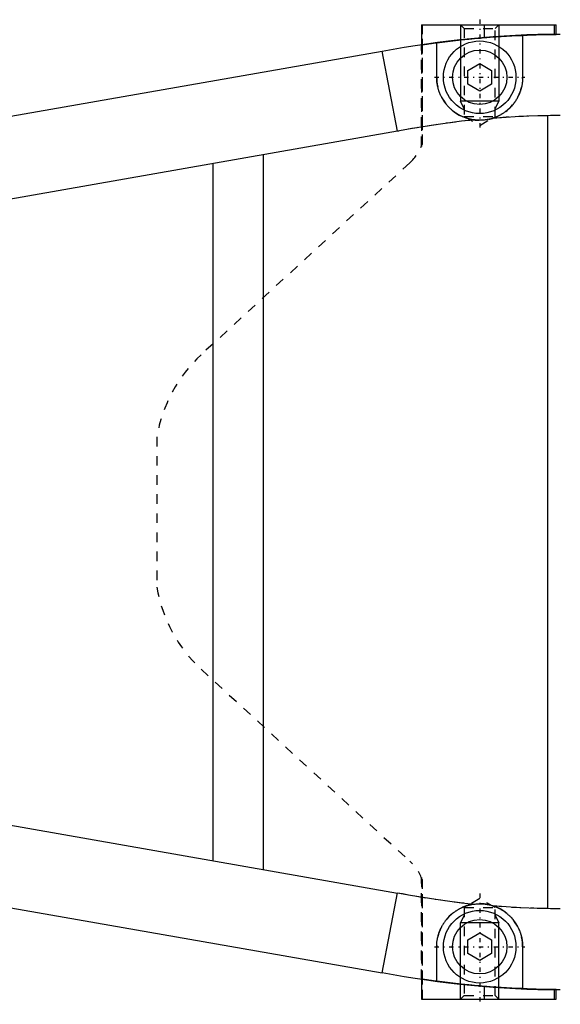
# Model space of a CAD drawing. Extents: x -484 to 152, y -5 to 754.
# Tile 10 of 14: x -346 to -290, y 628 to 732. Entities that reach past the tile are written whole.
import ezdxf

# ---------------------------------------------------------------- set-up
doc = ezdxf.new("R2010")
doc.units = 0
doc.linetypes.add('CENTER', pattern=[1.5, 0.45, -0.5, 0.05, -0.5])
doc.linetypes.add('DASHED', pattern=[2, 1, -1])
for name, color, linetype in [('AM_0', 7, 'CONTINUOUS'), ('AM_10', 7, 'CONTINUOUS'), ('AM_3', 7, 'DASHED'), ('AM_7', 7, 'CENTER')]:
    doc.layers.add(name, color=color, linetype=linetype)

msp = doc.modelspace()

# ---------------------------------------------------------------- linework, layer by layer
at = {"layer": 'AM_0', "color": 7, "linetype": 'CONTINUOUS'}
for p, q in [((-304.1, 731), (-304.1, 728.9)), ((-304.1, 731), (-290, 731)), ((-297.53, 731), (-297.53, 729.66)), ((-290, 729.98), (-290, 731)), ((-293.5, 729.85), (-293.5, 725.5)), ((-302.5, 725.5), (-302.5, 729.07)), ((-370.35, 717.35), (-308.21, 728.22)), ((-306.59, 719.85), (-308.21, 728.22)), ((-299.25, 726.22), (-298, 726.94)), ((-298, 726.94), (-296.75, 726.22)), ((-299.25, 724.78), (-299.25, 726.22)), ((-296.75, 726.22), (-296.75, 724.78)), ((-298, 724.06), (-299.25, 724.78)), ((-296.75, 724.78), (-298, 724.06)), ((-290.9, 721.48), (-290.9, 638.52)), ((-368.92, 708.97), (-306.59, 719.88)), ((-320.67, 717.41), (-320.67, 642.59)), ((-325.9, 643.5), (-325.9, 716.5)), ((-368.92, 651.03), (-306.59, 640.12)), ((-370.35, 642.65), (-308.21, 631.78)), ((-308.21, 631.78), (-306.59, 640.15)), ((-299.25, 635.22), (-298, 635.94)), ((-298, 635.94), (-296.75, 635.22)), ((-299.25, 633.78), (-299.25, 635.22)), ((-296.75, 635.22), (-296.75, 633.78)), ((-302.5, 630.93), (-302.5, 634.5)), ((-293.5, 634.5), (-293.5, 630.15)), ((-298, 633.06), (-299.25, 633.78)), ((-296.75, 633.78), (-298, 633.06)), ((-304.1, 631.1), (-304.1, 629)), ((-297.53, 630.34), (-297.53, 629)), ((-290, 629), (-290, 630.02)), ((-304.1, 629), (-290, 629))]:
    msp.add_line(p, q, dxfattribs=at)
for points in [[(-298.54, 721.03, 0), (-298.57, 721.04, 0), (-298.63, 721.04, 0), (-298.7, 721.05, 0), (-298.73, 721.06, 0), (-298.76, 721.06, 0), (-298.82, 721.08, 0), (-298.88, 721.09, 0), (-298.95, 721.1, 0), (-299.01, 721.11, 0), (-299.07, 721.13, 0), (-299.1, 721.14, 0), (-299.13, 721.14, 0), (-299.19, 721.16, 0), (-299.25, 721.18, 0), (-299.31, 721.2, 0), (-299.37, 721.22, 0), (-299.43, 721.23, 0), (-299.46, 721.25, 0), (-299.49, 721.26, 0), (-299.55, 721.28, 0), (-299.61, 721.3, 0), (-299.64, 721.31, 0), (-299.67, 721.32, 0), (-299.73, 721.35, 0), (-299.79, 721.37, 0), (-299.82, 721.38, 0), (-299.85, 721.4, 0), (-299.9, 721.42, 0), (-299.96, 721.45, 0), (-300.02, 721.48, 0), (-300.07, 721.51, 0), (-300.13, 721.54, 0), (-300.16, 721.55, 0), (-300.19, 721.57, 0), (-300.24, 721.6, 0), (-300.3, 721.63, 0), (-300.35, 721.66, 0), (-300.4, 721.7, 0), (-300.46, 721.73, 0), (-300.48, 721.75, 0), (-300.51, 721.76, 0), (-300.56, 721.8, 0), (-300.61, 721.84, 0), (-300.66, 721.87, 0), (-300.72, 721.91, 0), (-300.76, 721.95, 0), (-300.79, 721.97, 0), (-300.81, 721.99, 0), (-300.86, 722.03, 0), (-300.91, 722.07, 0), (-300.96, 722.11, 0), (-301.01, 722.15, 0), (-301.05, 722.19, 0), (-301.07, 722.21, 0), (-301.1, 722.24, 0), (-301.14, 722.28, 0), (-301.19, 722.32, 0), (-301.23, 722.37, 0), (-301.27, 722.41, 0), (-301.32, 722.46, 0), (-301.34, 722.48, 0), (-301.36, 722.5, 0), (-301.4, 722.55, 0), (-301.44, 722.6, 0), (-301.46, 722.62, 0), (-301.48, 722.64, 0), (-301.52, 722.69, 0), (-301.55, 722.74, 0), (-301.57, 722.77, 0), (-301.59, 722.79, 0), (-301.63, 722.84, 0), (-301.67, 722.89, 0), (-301.7, 722.94, 0), (-301.74, 722.99, 0), (-301.77, 723.04, 0), (-301.79, 723.07, 0), (-301.8, 723.09, 0), (-301.84, 723.15, 0), (-301.87, 723.2, 0), (-301.9, 723.25, 0), (-301.93, 723.3, 0), (-301.96, 723.36, 0), (-301.97, 723.38, 0), (-301.98, 723.41, 0), (-302.01, 723.46, 0), (-302.04, 723.52, 0), (-302.07, 723.57, 0), (-302.09, 723.62, 0), (-302.11, 723.68, 0), (-302.13, 723.71, 0), (-302.14, 723.73, 0), (-302.16, 723.79, 0), (-302.18, 723.84, 0), (-302.2, 723.9, 0), (-302.23, 723.95, 0), (-302.25, 724.01, 0), (-302.25, 724.03, 0), (-302.26, 724.06, 0), (-302.28, 724.12, 0), (-302.3, 724.17, 0), (-302.32, 724.23, 0), (-302.33, 724.28, 0), (-302.35, 724.34, 0), (-302.35, 724.37, 0), (-302.36, 724.39, 0), (-302.38, 724.45, 0), (-302.39, 724.5, 0), (-302.39, 724.53, 0), (-302.4, 724.56, 0), (-302.41, 724.61, 0), (-302.42, 724.67, 0), (-302.43, 724.7, 0), (-302.43, 724.72, 0), (-302.44, 724.78, 0), (-302.45, 724.83, 0), (-302.46, 724.89, 0), (-302.47, 724.94, 0), (-302.47, 725, 0), (-302.47, 725.02, 0), (-302.48, 725.05, 0), (-302.48, 725.1, 0), (-302.49, 725.16, 0), (-302.49, 725.21, 0), (-302.49, 725.26, 0), (-302.5, 725.32, 0), (-302.5, 725.34, 0), (-302.5, 725.37, 0), (-302.5, 725.42, 0), (-302.5, 725.47, 0), (-302.5, 725.5, 0)], [(-293.5, 725.5, 0), (-293.5, 725.48, 0), (-293.5, 725.43, 0), (-293.5, 725.38, 0), (-293.5, 725.36, 0), (-293.5, 725.33, 0), (-293.51, 725.28, 0), (-293.51, 725.23, 0), (-293.51, 725.19, 0), (-293.51, 725.14, 0), (-293.52, 725.09, 0), (-293.52, 725.06, 0), (-293.52, 725.04, 0), (-293.53, 724.99, 0), (-293.54, 724.94, 0), (-293.54, 724.89, 0), (-293.55, 724.84, 0), (-293.56, 724.79, 0), (-293.56, 724.77, 0), (-293.56, 724.74, 0), (-293.57, 724.69, 0), (-293.58, 724.64, 0), (-293.59, 724.62, 0), (-293.59, 724.59, 0), (-293.6, 724.54, 0), (-293.61, 724.49, 0), (-293.62, 724.47, 0), (-293.63, 724.44, 0), (-293.64, 724.39, 0), (-293.65, 724.34, 0), (-293.66, 724.29, 0), (-293.68, 724.24, 0), (-293.69, 724.19, 0), (-293.7, 724.17, 0), (-293.71, 724.14, 0), (-293.73, 724.09, 0), (-293.74, 724.05, 0), (-293.76, 724, 0), (-293.78, 723.95, 0), (-293.8, 723.9, 0), (-293.8, 723.87, 0), (-293.81, 723.85, 0), (-293.83, 723.8, 0), (-293.85, 723.75, 0), (-293.87, 723.7, 0), (-293.9, 723.65, 0), (-293.92, 723.61, 0), (-293.93, 723.58, 0), (-293.94, 723.56, 0), (-293.96, 723.51, 0), (-293.99, 723.46, 0), (-294.01, 723.42, 0), (-294.04, 723.37, 0), (-294.06, 723.32, 0), (-294.07, 723.3, 0), (-294.09, 723.28, 0), (-294.11, 723.23, 0), (-294.14, 723.18, 0), (-294.17, 723.14, 0), (-294.2, 723.09, 0), (-294.23, 723.05, 0), (-294.24, 723.03, 0), (-294.26, 723, 0), (-294.29, 722.96, 0), (-294.32, 722.92, 0), (-294.33, 722.89, 0), (-294.35, 722.87, 0), (-294.38, 722.83, 0), (-294.41, 722.79, 0), (-294.43, 722.76, 0), (-294.44, 722.74, 0), (-294.48, 722.7, 0), (-294.51, 722.66, 0), (-294.55, 722.62, 0), (-294.58, 722.57, 0), (-294.62, 722.53, 0), (-294.63, 722.51, 0), (-294.65, 722.49, 0), (-294.69, 722.45, 0), (-294.73, 722.41, 0), (-294.76, 722.37, 0), (-294.8, 722.33, 0), (-294.84, 722.3, 0), (-294.86, 722.28, 0), (-294.88, 722.26, 0), (-294.92, 722.22, 0), (-294.96, 722.18, 0), (-295, 722.15, 0), (-295.04, 722.11, 0), (-295.08, 722.08, 0), (-295.1, 722.06, 0), (-295.12, 722.04, 0), (-295.16, 722.01, 0), (-295.21, 721.97, 0), (-295.25, 721.94, 0), (-295.29, 721.91, 0), (-295.33, 721.87, 0), (-295.36, 721.86, 0), (-295.38, 721.84, 0), (-295.42, 721.81, 0), (-295.47, 721.78, 0), (-295.51, 721.75, 0), (-295.56, 721.72, 0), (-295.6, 721.69, 0), (-295.63, 721.68, 0), (-295.65, 721.66, 0), (-295.7, 721.63, 0), (-295.74, 721.61, 0), (-295.77, 721.59, 0), (-295.79, 721.58, 0), (-295.84, 721.55, 0), (-295.89, 721.53, 0), (-295.91, 721.51, 0), (-295.94, 721.5, 0), (-295.99, 721.48, 0), (-296.03, 721.45, 0), (-296.08, 721.43, 0), (-296.13, 721.41, 0), (-296.18, 721.38, 0), (-296.21, 721.37, 0), (-296.23, 721.36, 0), (-296.28, 721.34, 0), (-296.33, 721.32, 0), (-296.38, 721.3, 0), (-296.44, 721.28, 0), (-296.49, 721.26, 0), (-296.51, 721.25, 0), (-296.54, 721.24, 0), (-296.59, 721.23, 0), (-296.64, 721.21, 0), (-296.67, 721.2, 0)], [(-290.9, 721.48, 0), (-291.86, 721.46, 0), (-293.79, 721.39, 0), (-295.71, 721.27, 0), (-296.67, 721.2, 0)], [(-298.54, 721.03, 0), (-299.89, 720.89, 0), (-302.58, 720.53, 0), (-305.25, 720.09, 0), (-306.59, 719.85, 0)], [(-296.67, 721.2, 0), (-296.72, 721.19, 0), (-296.82, 721.16, 0), (-296.92, 721.13, 0), (-296.97, 721.12, 0), (-297.02, 721.11, 0), (-297.13, 721.09, 0), (-297.23, 721.07, 0), (-297.33, 721.05, 0), (-297.44, 721.04, 0), (-297.54, 721.02, 0), (-297.59, 721.02, 0), (-297.65, 721.01, 0), (-297.75, 721.01, 0), (-297.86, 721, 0), (-297.96, 721, 0), (-298.07, 721, 0), (-298.17, 721, 0), (-298.22, 721.01, 0), (-298.28, 721.01, 0), (-298.38, 721.02, 0), (-298.49, 721.03, 0), (-298.54, 721.03, 0)], [(-306.59, 640.15, 0), (-305.25, 639.91, 0), (-302.58, 639.47, 0), (-299.89, 639.11, 0), (-298.54, 638.97, 0)], [(-302.5, 634.5, 0), (-302.5, 634.53, 0), (-302.5, 634.58, 0), (-302.5, 634.63, 0), (-302.5, 634.66, 0), (-302.5, 634.68, 0), (-302.49, 634.74, 0), (-302.49, 634.79, 0), (-302.49, 634.84, 0), (-302.48, 634.9, 0), (-302.48, 634.95, 0), (-302.47, 634.98, 0), (-302.47, 635, 0), (-302.47, 635.06, 0), (-302.46, 635.11, 0), (-302.45, 635.17, 0), (-302.44, 635.22, 0), (-302.43, 635.28, 0), (-302.43, 635.3, 0), (-302.42, 635.33, 0), (-302.41, 635.39, 0), (-302.4, 635.44, 0), (-302.39, 635.47, 0), (-302.39, 635.5, 0), (-302.38, 635.55, 0), (-302.36, 635.61, 0), (-302.35, 635.63, 0), (-302.35, 635.66, 0), (-302.33, 635.72, 0), (-302.32, 635.77, 0), (-302.3, 635.83, 0), (-302.28, 635.88, 0), (-302.26, 635.94, 0), (-302.25, 635.97, 0), (-302.24, 635.99, 0), (-302.23, 636.05, 0), (-302.2, 636.1, 0), (-302.18, 636.16, 0), (-302.16, 636.21, 0), (-302.14, 636.27, 0), (-302.13, 636.29, 0), (-302.11, 636.32, 0), (-302.09, 636.38, 0), (-302.06, 636.43, 0), (-302.04, 636.48, 0), (-302.01, 636.54, 0), (-301.98, 636.59, 0), (-301.97, 636.62, 0), (-301.96, 636.64, 0), (-301.93, 636.7, 0), (-301.9, 636.75, 0), (-301.87, 636.8, 0), (-301.83, 636.86, 0), (-301.8, 636.91, 0), (-301.79, 636.93, 0), (-301.77, 636.96, 0), (-301.73, 637.01, 0), (-301.7, 637.06, 0), (-301.66, 637.11, 0), (-301.63, 637.16, 0), (-301.59, 637.21, 0), (-301.57, 637.23, 0), (-301.55, 637.26, 0), (-301.52, 637.31, 0), (-301.48, 637.36, 0), (-301.46, 637.38, 0), (-301.44, 637.4, 0), (-301.4, 637.45, 0), (-301.36, 637.5, 0), (-301.34, 637.52, 0), (-301.32, 637.54, 0), (-301.27, 637.59, 0), (-301.23, 637.63, 0), (-301.19, 637.68, 0), (-301.14, 637.72, 0), (-301.1, 637.76, 0), (-301.07, 637.79, 0), (-301.05, 637.81, 0), (-301.01, 637.85, 0), (-300.96, 637.89, 0), (-300.91, 637.93, 0), (-300.86, 637.97, 0), (-300.81, 638.01, 0), (-300.79, 638.03, 0), (-300.76, 638.05, 0), (-300.71, 638.09, 0), (-300.66, 638.13, 0), (-300.61, 638.16, 0), (-300.56, 638.2, 0), (-300.51, 638.24, 0), (-300.48, 638.25, 0), (-300.46, 638.27, 0), (-300.4, 638.3, 0), (-300.35, 638.34, 0), (-300.29, 638.37, 0), (-300.24, 638.4, 0), (-300.19, 638.43, 0), (-300.16, 638.45, 0), (-300.13, 638.46, 0), (-300.07, 638.49, 0), (-300.02, 638.52, 0), (-299.96, 638.55, 0), (-299.9, 638.58, 0), (-299.85, 638.6, 0), (-299.82, 638.62, 0), (-299.79, 638.63, 0), (-299.73, 638.65, 0), (-299.67, 638.68, 0), (-299.64, 638.69, 0), (-299.61, 638.7, 0), (-299.55, 638.72, 0), (-299.49, 638.74, 0), (-299.46, 638.76, 0), (-299.43, 638.77, 0), (-299.37, 638.79, 0), (-299.31, 638.8, 0), (-299.25, 638.82, 0), (-299.19, 638.84, 0), (-299.13, 638.86, 0), (-299.1, 638.86, 0), (-299.07, 638.87, 0), (-299.01, 638.89, 0), (-298.95, 638.9, 0), (-298.88, 638.91, 0), (-298.82, 638.92, 0), (-298.76, 638.94, 0), (-298.73, 638.94, 0), (-298.7, 638.95, 0), (-298.63, 638.96, 0), (-298.57, 638.96, 0), (-298.54, 638.97, 0)], [(-298.54, 638.97, 0), (-298.49, 638.97, 0), (-298.38, 638.98, 0), (-298.28, 638.99, 0), (-298.22, 638.99, 0), (-298.17, 639, 0), (-298.07, 639, 0), (-297.96, 639, 0), (-297.86, 639, 0), (-297.75, 638.99, 0), (-297.65, 638.99, 0), (-297.59, 638.98, 0), (-297.54, 638.98, 0), (-297.44, 638.96, 0), (-297.33, 638.95, 0), (-297.23, 638.93, 0), (-297.13, 638.91, 0), (-297.02, 638.89, 0), (-296.97, 638.88, 0), (-296.92, 638.87, 0), (-296.82, 638.84, 0), (-296.72, 638.81, 0), (-296.67, 638.8, 0)], [(-296.67, 638.8, 0), (-295.71, 638.73, 0), (-293.79, 638.61, 0), (-291.86, 638.54, 0), (-290.9, 638.52, 0)], [(-296.67, 638.8, 0), (-296.64, 638.79, 0), (-296.59, 638.77, 0), (-296.54, 638.76, 0), (-296.51, 638.75, 0), (-296.49, 638.74, 0), (-296.43, 638.72, 0), (-296.38, 638.7, 0), (-296.33, 638.68, 0), (-296.28, 638.66, 0), (-296.23, 638.64, 0), (-296.21, 638.63, 0), (-296.18, 638.62, 0), (-296.13, 638.59, 0), (-296.08, 638.57, 0), (-296.03, 638.55, 0), (-295.98, 638.52, 0), (-295.94, 638.5, 0), (-295.91, 638.49, 0), (-295.89, 638.47, 0), (-295.84, 638.45, 0), (-295.79, 638.42, 0), (-295.77, 638.41, 0), (-295.74, 638.39, 0), (-295.7, 638.37, 0), (-295.65, 638.34, 0), (-295.63, 638.32, 0), (-295.6, 638.31, 0), (-295.56, 638.28, 0), (-295.51, 638.25, 0), (-295.47, 638.22, 0), (-295.42, 638.19, 0), (-295.38, 638.16, 0), (-295.36, 638.14, 0), (-295.33, 638.13, 0), (-295.29, 638.09, 0), (-295.25, 638.06, 0), (-295.21, 638.03, 0), (-295.16, 637.99, 0), (-295.12, 637.96, 0), (-295.1, 637.94, 0), (-295.08, 637.92, 0), (-295.04, 637.89, 0), (-295, 637.85, 0), (-294.96, 637.82, 0), (-294.92, 637.78, 0), (-294.88, 637.74, 0), (-294.86, 637.72, 0), (-294.84, 637.7, 0), (-294.8, 637.66, 0), (-294.76, 637.63, 0), (-294.72, 637.59, 0), (-294.69, 637.55, 0), (-294.65, 637.51, 0), (-294.63, 637.49, 0), (-294.62, 637.47, 0), (-294.58, 637.42, 0), (-294.55, 637.38, 0), (-294.51, 637.34, 0), (-294.48, 637.3, 0), (-294.44, 637.26, 0), (-294.43, 637.24, 0), (-294.41, 637.21, 0), (-294.38, 637.17, 0), (-294.35, 637.13, 0), (-294.33, 637.11, 0), (-294.32, 637.08, 0), (-294.29, 637.04, 0), (-294.26, 637, 0), (-294.24, 636.97, 0), (-294.23, 636.95, 0), (-294.2, 636.91, 0), (-294.17, 636.86, 0), (-294.14, 636.82, 0), (-294.11, 636.77, 0), (-294.09, 636.72, 0), (-294.07, 636.7, 0), (-294.06, 636.68, 0), (-294.04, 636.63, 0), (-294.01, 636.58, 0), (-293.99, 636.54, 0), (-293.96, 636.49, 0), (-293.94, 636.44, 0), (-293.93, 636.42, 0), (-293.92, 636.39, 0), (-293.9, 636.34, 0), (-293.87, 636.3, 0), (-293.85, 636.25, 0), (-293.83, 636.2, 0), (-293.81, 636.15, 0), (-293.8, 636.13, 0), (-293.79, 636.1, 0), (-293.78, 636.05, 0), (-293.76, 636, 0), (-293.74, 635.95, 0), (-293.72, 635.9, 0), (-293.71, 635.85, 0), (-293.7, 635.83, 0), (-293.69, 635.81, 0), (-293.68, 635.76, 0), (-293.66, 635.71, 0), (-293.65, 635.66, 0), (-293.64, 635.61, 0), (-293.63, 635.56, 0), (-293.62, 635.53, 0), (-293.61, 635.51, 0), (-293.6, 635.46, 0), (-293.59, 635.41, 0), (-293.59, 635.38, 0), (-293.58, 635.36, 0), (-293.57, 635.31, 0), (-293.56, 635.26, 0), (-293.56, 635.23, 0), (-293.56, 635.21, 0), (-293.55, 635.16, 0), (-293.54, 635.11, 0), (-293.54, 635.06, 0), (-293.53, 635.01, 0), (-293.52, 634.96, 0), (-293.52, 634.94, 0), (-293.52, 634.91, 0), (-293.51, 634.86, 0), (-293.51, 634.81, 0), (-293.51, 634.77, 0), (-293.51, 634.72, 0), (-293.5, 634.67, 0), (-293.5, 634.64, 0), (-293.5, 634.62, 0), (-293.5, 634.57, 0), (-293.5, 634.52, 0), (-293.5, 634.5, 0)]]:
    msp.add_polyline3d(points, dxfattribs=at)
for centre, radius in [((-298, 725.5), 3.8), ((-298, 725.5), 2.85), ((-298, 634.5), 3.8), ((-298, 634.5), 2.85)]:
    msp.add_circle(centre, radius, dxfattribs=at)
for centre, radius, start, end in [((-289.56, 632.24), 97.75, 90, 101), ((-289.56, 632.24), 97.69, 92.3134, 97.6136), ((-289.56, 632.24), 89.25, 90, 90.8624), ((-289.56, 727.76), 89.25, 269.1376, 270), ((-289.56, 727.76), 97.75, 259, 270), ((-289.56, 727.76), 97.69, 262.3864, 267.6866)]:
    msp.add_arc(centre, radius, start, end, dxfattribs=at)
at = {"layer": 'AM_10', "color": 7, "linetype": 'CONTINUOUS'}
for p, q in [((-300, 731), (-300, 723)), ((-296, 731), (-296, 723)), ((-296, 723), (-300, 723)), ((-299.62, 722.2), (-300, 723)), ((-296.38, 722.2), (-296, 723)), ((-299.62, 637.8), (-300, 637)), ((-296, 637), (-300, 637)), ((-300, 629), (-300, 637)), ((-296.38, 637.8), (-296, 637)), ((-296, 629), (-296, 637))]:
    msp.add_line(p, q, dxfattribs=at)
at = {"layer": 'AM_3', "color": 6, "linetype": 'DASHED'}
for p, q in [((-304.03, 731), (-304.03, 718.45)), ((-304, 718.52), (-304, 731)), ((-300, 731), (-299.62, 730.62)), ((-296.38, 730.62), (-296, 731)), ((-290.2, 731), (-290.2, 729.98)), ((-299.62, 730.62), (-299.62, 721.4)), ((-299.62, 730.62), (-296.38, 730.62)), ((-296.38, 721.4), (-296.38, 730.62)), ((-290.2, 729.98), (-290, 729.98)), ((-304.1, 728.9), (-304.1, 718.27)), ((-304.08, 728.9), (-304.1, 728.9)), ((-304.08, 718.31), (-304.08, 728.9)), ((-308.21, 728.22), (-308.21, 728.19)), ((-299.62, 721.4), (-298, 720.46)), ((-299.62, 721.4), (-296.38, 721.4)), ((-298, 720.46), (-296.38, 721.4)), ((-305.31, 716.55), (-327.16, 696.46)), ((-331.8, 687.86), (-331.8, 672.14)), ((-327.16, 663.54), (-305.31, 643.45)), ((-304.1, 641.73), (-304.1, 631.1)), ((-304.08, 631.1), (-304.08, 641.69)), ((-304.03, 641.55), (-304.03, 629)), ((-304, 629), (-304, 641.48)), ((-298, 639.54), (-299.62, 638.6)), ((-296.38, 638.6), (-298, 639.54)), ((-299.62, 638.6), (-299.62, 629.38)), ((-299.62, 638.6), (-296.38, 638.6)), ((-296.38, 629.38), (-296.38, 638.6)), ((-290.2, 630.02), (-290.2, 629)), ((-290, 630.02), (-290.2, 630.02)), ((-299.62, 629.38), (-300, 629)), ((-299.62, 629.38), (-296.38, 629.38)), ((-296, 629), (-296.38, 629.38))]:
    msp.add_line(p, q, dxfattribs=at)
for points in [[(-304.1, 728.9, 0), (-304.1, 728.9, 0), (-304.1, 728.9, 0), (-304.1, 728.9, 0), (-304.09, 728.9, 0), (-304.09, 728.9, 0), (-304.09, 728.9, 0), (-304.08, 728.9, 0), (-304.07, 728.9, 0), (-304.06, 728.9, 0), (-304.05, 728.9, 0), (-304.05, 728.91, 0), (-304.04, 728.91, 0), (-304.03, 728.91, 0), (-304.01, 728.91, 0), (-304, 728.91, 0), (-303.98, 728.92, 0), (-303.96, 728.92, 0), (-303.95, 728.92, 0), (-303.94, 728.92, 0), (-303.92, 728.92, 0), (-303.9, 728.93, 0), (-303.88, 728.93, 0), (-303.87, 728.93, 0), (-303.85, 728.94, 0), (-303.82, 728.94, 0), (-303.8, 728.94, 0), (-303.79, 728.94, 0), (-303.76, 728.95, 0), (-303.73, 728.95, 0), (-303.7, 728.96, 0), (-303.66, 728.96, 0), (-303.63, 728.97, 0), (-303.61, 728.97, 0), (-303.59, 728.97, 0), (-303.55, 728.98, 0), (-303.51, 728.98, 0), (-303.47, 728.99, 0), (-303.43, 729, 0), (-303.39, 729, 0), (-303.36, 729.01, 0), (-303.34, 729.01, 0), (-303.3, 729.02, 0), (-303.25, 729.02, 0), (-303.2, 729.03, 0), (-303.15, 729.04, 0), (-303.1, 729.04, 0), (-303.08, 729.05, 0), (-303.05, 729.05, 0), (-303, 729.06, 0), (-302.94, 729.06, 0), (-302.89, 729.07, 0), (-302.83, 729.08, 0), (-302.78, 729.09, 0), (-302.75, 729.09, 0), (-302.72, 729.1, 0), (-302.66, 729.1, 0), (-302.6, 729.11, 0), (-302.54, 729.12, 0), (-302.48, 729.13, 0), (-302.42, 729.14, 0), (-302.39, 729.14, 0), (-302.36, 729.14, 0), (-302.29, 729.15, 0), (-302.23, 729.16, 0), (-302.2, 729.17, 0), (-302.16, 729.17, 0), (-302.1, 729.18, 0), (-302.03, 729.19, 0), (-302, 729.19, 0), (-301.97, 729.19, 0), (-301.9, 729.2, 0), (-301.83, 729.21, 0), (-301.76, 729.22, 0), (-301.69, 729.23, 0), (-301.61, 729.24, 0), (-301.58, 729.24, 0), (-301.54, 729.25, 0), (-301.46, 729.26, 0), (-301.39, 729.27, 0), (-301.31, 729.28, 0), (-301.23, 729.29, 0), (-301.15, 729.3, 0), (-301.11, 729.3, 0), (-301.07, 729.3, 0), (-300.99, 729.31, 0), (-300.91, 729.32, 0), (-300.83, 729.33, 0), (-300.74, 729.34, 0), (-300.66, 729.35, 0), (-300.62, 729.36, 0), (-300.57, 729.36, 0), (-300.49, 729.37, 0), (-300.4, 729.38, 0), (-300.31, 729.39, 0), (-300.22, 729.4, 0), (-300.13, 729.41, 0), (-300.09, 729.42, 0), (-300.04, 729.42, 0), (-299.95, 729.43, 0), (-299.86, 729.44, 0), (-299.77, 729.45, 0), (-299.68, 729.46, 0), (-299.59, 729.47, 0), (-299.54, 729.47, 0), (-299.49, 729.48, 0), (-299.4, 729.49, 0), (-299.31, 729.5, 0), (-299.26, 729.5, 0), (-299.21, 729.51, 0), (-299.12, 729.52, 0), (-299.02, 729.53, 0), (-298.97, 729.53, 0), (-298.93, 729.54, 0), (-298.83, 729.54, 0), (-298.74, 729.55, 0), (-298.64, 729.56, 0), (-298.54, 729.57, 0), (-298.45, 729.58, 0), (-298.4, 729.58, 0), (-298.35, 729.59, 0), (-298.26, 729.6, 0), (-298.16, 729.61, 0), (-298.06, 729.61, 0), (-297.97, 729.62, 0), (-297.87, 729.63, 0), (-297.82, 729.64, 0), (-297.77, 729.64, 0), (-297.68, 729.65, 0), (-297.58, 729.66, 0), (-297.53, 729.66, 0)], [(-297.53, 729.66, 0), (-297.48, 729.66, 0), (-297.37, 729.67, 0), (-297.26, 729.68, 0), (-297.21, 729.69, 0), (-297.15, 729.69, 0), (-297.04, 729.7, 0), (-296.93, 729.71, 0), (-296.82, 729.72, 0), (-296.71, 729.72, 0), (-296.6, 729.73, 0), (-296.55, 729.74, 0), (-296.49, 729.74, 0), (-296.38, 729.75, 0), (-296.27, 729.75, 0), (-296.16, 729.76, 0), (-296.05, 729.77, 0), (-295.94, 729.78, 0), (-295.89, 729.78, 0), (-295.83, 729.78, 0), (-295.72, 729.79, 0), (-295.61, 729.8, 0), (-295.56, 729.8, 0), (-295.51, 729.8, 0), (-295.4, 729.81, 0), (-295.29, 729.82, 0), (-295.24, 729.82, 0), (-295.18, 729.82, 0), (-295.08, 729.83, 0), (-294.97, 729.84, 0), (-294.87, 729.84, 0), (-294.76, 729.85, 0), (-294.66, 729.85, 0), (-294.61, 729.86, 0), (-294.56, 729.86, 0), (-294.45, 729.86, 0), (-294.35, 729.87, 0), (-294.25, 729.87, 0), (-294.15, 729.88, 0), (-294.05, 729.88, 0), (-294, 729.88, 0), (-293.95, 729.89, 0), (-293.86, 729.89, 0), (-293.76, 729.9, 0), (-293.66, 729.9, 0), (-293.57, 729.9, 0), (-293.48, 729.91, 0), (-293.43, 729.91, 0), (-293.38, 729.91, 0), (-293.29, 729.91, 0), (-293.2, 729.92, 0), (-293.12, 729.92, 0), (-293.03, 729.92, 0), (-292.94, 729.93, 0), (-292.9, 729.93, 0), (-292.86, 729.93, 0), (-292.77, 729.93, 0), (-292.69, 729.94, 0), (-292.61, 729.94, 0), (-292.53, 729.94, 0), (-292.45, 729.94, 0), (-292.41, 729.94, 0), (-292.37, 729.95, 0), (-292.3, 729.95, 0), (-292.22, 729.95, 0), (-292.18, 729.95, 0), (-292.15, 729.95, 0), (-292.07, 729.95, 0), (-292, 729.96, 0), (-291.96, 729.96, 0), (-291.93, 729.96, 0), (-291.86, 729.96, 0), (-291.79, 729.96, 0), (-291.72, 729.96, 0), (-291.65, 729.96, 0), (-291.58, 729.96, 0), (-291.55, 729.97, 0), (-291.52, 729.97, 0), (-291.45, 729.97, 0), (-291.39, 729.97, 0), (-291.32, 729.97, 0), (-291.26, 729.97, 0), (-291.2, 729.97, 0), (-291.17, 729.97, 0), (-291.14, 729.97, 0), (-291.09, 729.97, 0), (-291.03, 729.97, 0), (-290.97, 729.98, 0), (-290.92, 729.98, 0), (-290.87, 729.98, 0), (-290.84, 729.98, 0), (-290.82, 729.98, 0), (-290.77, 729.98, 0), (-290.72, 729.98, 0), (-290.67, 729.98, 0), (-290.63, 729.98, 0), (-290.59, 729.98, 0), (-290.56, 729.98, 0), (-290.54, 729.98, 0), (-290.5, 729.98, 0), (-290.46, 729.98, 0), (-290.43, 729.98, 0), (-290.39, 729.98, 0), (-290.36, 729.98, 0), (-290.34, 729.98, 0), (-290.32, 729.98, 0), (-290.29, 729.98, 0), (-290.26, 729.98, 0), (-290.25, 729.98, 0), (-290.23, 729.98, 0), (-290.21, 729.98, 0), (-290.18, 729.98, 0), (-290.17, 729.98, 0), (-290.16, 729.98, 0), (-290.14, 729.98, 0), (-290.12, 729.98, 0), (-290.1, 729.98, 0), (-290.08, 729.98, 0), (-290.07, 729.98, 0), (-290.06, 729.98, 0), (-290.05, 729.98, 0), (-290.04, 729.98, 0), (-290.03, 729.98, 0), (-290.02, 729.98, 0), (-290.01, 729.98, 0), (-290.01, 729.98, 0), (-290.01, 729.98, 0), (-290, 729.98, 0), (-290, 729.98, 0), (-290, 729.98, 0), (-290, 729.98, 0)], [(-304.1, 718.27, 0), (-304.1, 718.27, 0), (-304.1, 718.27, 0), (-304.1, 718.27, 0), (-304.1, 718.27, 0), (-304.1, 718.28, 0), (-304.1, 718.28, 0), (-304.09, 718.29, 0), (-304.09, 718.29, 0), (-304.09, 718.3, 0), (-304.08, 718.31, 0), (-304.08, 718.31, 0), (-304.08, 718.32, 0), (-304.08, 718.33, 0), (-304.07, 718.34, 0), (-304.06, 718.36, 0), (-304.06, 718.37, 0), (-304.05, 718.39, 0), (-304.05, 718.39, 0), (-304.05, 718.4, 0), (-304.04, 718.42, 0), (-304.03, 718.44, 0), (-304.03, 718.45, 0)], [(-304.03, 641.55, 0), (-304.03, 641.56, 0), (-304.04, 641.58, 0), (-304.05, 641.6, 0), (-304.05, 641.61, 0), (-304.05, 641.61, 0), (-304.06, 641.63, 0), (-304.06, 641.64, 0), (-304.07, 641.66, 0), (-304.08, 641.67, 0), (-304.08, 641.68, 0), (-304.08, 641.69, 0), (-304.08, 641.69, 0), (-304.09, 641.7, 0), (-304.09, 641.71, 0), (-304.09, 641.71, 0), (-304.1, 641.72, 0), (-304.1, 641.72, 0), (-304.1, 641.73, 0), (-304.1, 641.73, 0), (-304.1, 641.73, 0), (-304.1, 641.73, 0), (-304.1, 641.73, 0)], [(-297.53, 630.34, 0), (-297.58, 630.34, 0), (-297.68, 630.35, 0), (-297.77, 630.36, 0), (-297.82, 630.36, 0), (-297.87, 630.37, 0), (-297.97, 630.38, 0), (-298.06, 630.39, 0), (-298.16, 630.39, 0), (-298.26, 630.4, 0), (-298.35, 630.41, 0), (-298.4, 630.42, 0), (-298.45, 630.42, 0), (-298.54, 630.43, 0), (-298.64, 630.44, 0), (-298.74, 630.45, 0), (-298.83, 630.46, 0), (-298.93, 630.46, 0), (-298.97, 630.47, 0), (-299.02, 630.47, 0), (-299.12, 630.48, 0), (-299.21, 630.49, 0), (-299.26, 630.5, 0), (-299.31, 630.5, 0), (-299.4, 630.51, 0), (-299.49, 630.52, 0), (-299.54, 630.53, 0), (-299.59, 630.53, 0), (-299.68, 630.54, 0), (-299.77, 630.55, 0), (-299.86, 630.56, 0), (-299.95, 630.57, 0), (-300.04, 630.58, 0), (-300.09, 630.58, 0), (-300.13, 630.59, 0), (-300.22, 630.6, 0), (-300.31, 630.61, 0), (-300.4, 630.62, 0), (-300.49, 630.63, 0), (-300.57, 630.64, 0), (-300.62, 630.64, 0), (-300.66, 630.65, 0), (-300.74, 630.66, 0), (-300.83, 630.67, 0), (-300.91, 630.68, 0), (-300.99, 630.69, 0), (-301.07, 630.7, 0), (-301.11, 630.7, 0), (-301.15, 630.7, 0), (-301.23, 630.71, 0), (-301.31, 630.72, 0), (-301.39, 630.73, 0), (-301.46, 630.74, 0), (-301.54, 630.75, 0), (-301.58, 630.76, 0), (-301.61, 630.76, 0), (-301.69, 630.77, 0), (-301.76, 630.78, 0), (-301.83, 630.79, 0), (-301.9, 630.8, 0), (-301.97, 630.81, 0), (-302, 630.81, 0), (-302.03, 630.81, 0), (-302.1, 630.82, 0), (-302.16, 630.83, 0), (-302.2, 630.83, 0), (-302.23, 630.84, 0), (-302.29, 630.85, 0), (-302.36, 630.86, 0), (-302.39, 630.86, 0), (-302.42, 630.86, 0), (-302.48, 630.87, 0), (-302.54, 630.88, 0), (-302.6, 630.89, 0), (-302.66, 630.9, 0), (-302.72, 630.9, 0), (-302.75, 630.91, 0), (-302.78, 630.91, 0), (-302.83, 630.92, 0), (-302.89, 630.93, 0), (-302.94, 630.94, 0), (-303, 630.94, 0), (-303.05, 630.95, 0), (-303.08, 630.95, 0), (-303.1, 630.96, 0), (-303.15, 630.96, 0), (-303.2, 630.97, 0), (-303.25, 630.98, 0), (-303.3, 630.98, 0), (-303.34, 630.99, 0), (-303.36, 630.99, 0), (-303.39, 631, 0), (-303.43, 631, 0), (-303.47, 631.01, 0), (-303.51, 631.02, 0), (-303.55, 631.02, 0), (-303.59, 631.03, 0), (-303.61, 631.03, 0), (-303.63, 631.03, 0), (-303.66, 631.04, 0), (-303.7, 631.04, 0), (-303.73, 631.05, 0), (-303.76, 631.05, 0), (-303.79, 631.06, 0), (-303.8, 631.06, 0), (-303.82, 631.06, 0), (-303.85, 631.06, 0), (-303.87, 631.07, 0), (-303.88, 631.07, 0), (-303.9, 631.07, 0), (-303.92, 631.08, 0), (-303.94, 631.08, 0), (-303.95, 631.08, 0), (-303.96, 631.08, 0), (-303.98, 631.08, 0), (-304, 631.09, 0), (-304.01, 631.09, 0), (-304.03, 631.09, 0), (-304.04, 631.09, 0), (-304.05, 631.09, 0), (-304.05, 631.1, 0), (-304.06, 631.1, 0), (-304.07, 631.1, 0), (-304.08, 631.1, 0), (-304.09, 631.1, 0), (-304.09, 631.1, 0), (-304.09, 631.1, 0), (-304.1, 631.1, 0), (-304.1, 631.1, 0), (-304.1, 631.1, 0), (-304.1, 631.1, 0)], [(-290, 630.02, 0), (-290, 630.02, 0), (-290, 630.02, 0), (-290, 630.02, 0), (-290.01, 630.02, 0), (-290.01, 630.02, 0), (-290.01, 630.02, 0), (-290.02, 630.02, 0), (-290.03, 630.02, 0), (-290.04, 630.02, 0), (-290.05, 630.02, 0), (-290.06, 630.02, 0), (-290.07, 630.02, 0), (-290.08, 630.02, 0), (-290.1, 630.02, 0), (-290.12, 630.02, 0), (-290.14, 630.02, 0), (-290.16, 630.02, 0), (-290.17, 630.02, 0), (-290.18, 630.02, 0), (-290.21, 630.02, 0), (-290.23, 630.02, 0), (-290.25, 630.02, 0), (-290.26, 630.02, 0), (-290.29, 630.02, 0), (-290.32, 630.02, 0), (-290.34, 630.02, 0), (-290.36, 630.02, 0), (-290.39, 630.02, 0), (-290.43, 630.02, 0), (-290.46, 630.02, 0), (-290.5, 630.02, 0), (-290.54, 630.02, 0), (-290.56, 630.02, 0), (-290.59, 630.02, 0), (-290.63, 630.02, 0), (-290.67, 630.02, 0), (-290.72, 630.02, 0), (-290.77, 630.02, 0), (-290.82, 630.02, 0), (-290.84, 630.02, 0), (-290.87, 630.02, 0), (-290.92, 630.02, 0), (-290.97, 630.02, 0), (-291.03, 630.03, 0), (-291.09, 630.03, 0), (-291.14, 630.03, 0), (-291.17, 630.03, 0), (-291.2, 630.03, 0), (-291.26, 630.03, 0), (-291.32, 630.03, 0), (-291.39, 630.03, 0), (-291.45, 630.03, 0), (-291.52, 630.03, 0), (-291.55, 630.03, 0), (-291.58, 630.04, 0), (-291.65, 630.04, 0), (-291.72, 630.04, 0), (-291.79, 630.04, 0), (-291.86, 630.04, 0), (-291.93, 630.04, 0), (-291.96, 630.04, 0), (-292, 630.04, 0), (-292.07, 630.05, 0), (-292.15, 630.05, 0), (-292.18, 630.05, 0), (-292.22, 630.05, 0), (-292.3, 630.05, 0), (-292.37, 630.05, 0), (-292.41, 630.06, 0), (-292.45, 630.06, 0), (-292.53, 630.06, 0), (-292.61, 630.06, 0), (-292.69, 630.06, 0), (-292.77, 630.07, 0), (-292.86, 630.07, 0), (-292.9, 630.07, 0), (-292.94, 630.07, 0), (-293.03, 630.08, 0), (-293.12, 630.08, 0), (-293.2, 630.08, 0), (-293.29, 630.09, 0), (-293.38, 630.09, 0), (-293.43, 630.09, 0), (-293.48, 630.09, 0), (-293.57, 630.1, 0), (-293.66, 630.1, 0), (-293.76, 630.1, 0), (-293.86, 630.11, 0), (-293.95, 630.11, 0), (-294, 630.12, 0), (-294.05, 630.12, 0), (-294.15, 630.12, 0), (-294.25, 630.13, 0), (-294.35, 630.13, 0), (-294.45, 630.14, 0), (-294.56, 630.14, 0), (-294.61, 630.14, 0), (-294.66, 630.15, 0), (-294.76, 630.15, 0), (-294.87, 630.16, 0), (-294.97, 630.16, 0), (-295.08, 630.17, 0), (-295.18, 630.18, 0), (-295.24, 630.18, 0), (-295.29, 630.18, 0), (-295.4, 630.19, 0), (-295.51, 630.2, 0), (-295.56, 630.2, 0), (-295.61, 630.2, 0), (-295.72, 630.21, 0), (-295.83, 630.22, 0), (-295.89, 630.22, 0), (-295.94, 630.22, 0), (-296.05, 630.23, 0), (-296.16, 630.24, 0), (-296.27, 630.25, 0), (-296.38, 630.25, 0), (-296.49, 630.26, 0), (-296.55, 630.26, 0), (-296.6, 630.27, 0), (-296.71, 630.28, 0), (-296.82, 630.28, 0), (-296.93, 630.29, 0), (-297.04, 630.3, 0), (-297.15, 630.31, 0), (-297.21, 630.31, 0), (-297.26, 630.32, 0), (-297.37, 630.33, 0), (-297.48, 630.34, 0), (-297.53, 630.34, 0)]]:
    msp.add_polyline3d(points, dxfattribs=at)
for centre, radius, start, end in [((-298, 725.5), 4.5, 180, 0), ((-289.56, 632.24), 89.25, 90.8624, 94.5695), ((-289.56, 632.24), 89.25, 95.7764, 101), ((-308.7, 720.23), 5, 312.6106, 340.0516), ((-317, 685.42), 15, 132.6106, 170.6332), ((-317, 674.58), 15, 189.3668, 227.3894), ((-308.7, 639.77), 5, 19.9484, 47.3894), ((-289.56, 727.76), 89.25, 259, 264.2236), ((-298, 634.5), 4.5, 0, 180), ((-289.56, 727.76), 89.25, 265.4305, 269.1376)]:
    msp.add_arc(centre, radius, start, end, dxfattribs=at)
at = {"layer": 'AM_7', "color": 4, "linetype": 'CENTER'}
for p, q in [((-298, 731.53), (-298, 719.94)), ((-302.73, 725.5), (-293.27, 725.5)), ((-298, 640.06), (-298, 628.47)), ((-302.73, 634.5), (-293.27, 634.5))]:
    msp.add_line(p, q, dxfattribs=at)

doc.saveas('drawing.dxf')
